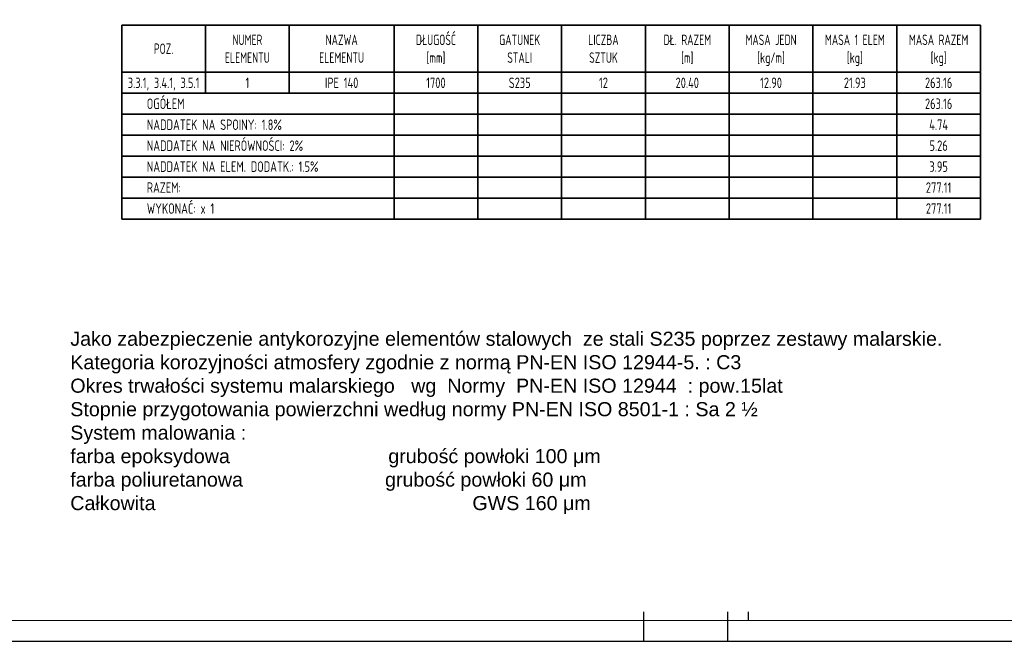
# Model space of a CAD drawing. Header units: millimetres. Extents: x 71565 to 82199, y 8038 to 14163.
# Tile 6 of 12: x 74040 to 76390, y 11193 to 12676. Entities that reach past the tile are written whole.
import ezdxf
from ezdxf.enums import TextEntityAlignment as Align

# ---------------------------------------------------------------- set-up
doc = ezdxf.new("R2010")
doc.units = ezdxf.units.MM
doc.header["$LTSCALE"] = 2.25
for name, color, linetype in [('e-cad_wymiary', 1, 'Continuous'), ('M_Ramki markery', 1, 'Continuous'), ('RAMKA', 3, 'Continuous')]:
    doc.layers.add(name, color=color, linetype=linetype)
for name, color, linetype, lineweight in [('M_Ramki do druku', 7, 'Continuous', 25), ('M_Ramki rysunków', 2, 'Continuous', 25), ('M_Tabele', 7, 'Continuous', 35), ('M_Tekst Suma', 3, 'Continuous', 35), ('M_Teksty średnie', 152, 'Continuous', 35)]:
    doc.layers.add(name, color=color, linetype=linetype, lineweight=lineweight)
doc.styles.add('MCAD_TS', font='GENISO.SHX', dxfattribs={"width": 0.8})
doc.styles.add('SPECBUD_TXT', font='txt')

# ---------------------------------------------------------------- blocks, each defined once
blk = doc.blocks.new('*U1284')
at = {"layer": 'M_Ramki do druku'}
for p, q in [((210, 5), (210, 0)), ((230, 5), (230, 0))]:
    blk.add_line(p, q, dxfattribs=at)
at = {"layer": 'M_Ramki markery'}
for p, q in [((210, 7), (210, 5)), ((230, 7), (230, 5)), ((235, 7), (235, 5))]:
    blk.add_line(p, q, dxfattribs=at)
at = {"layer": 'M_Ramki rysunków', "color": 0, "linetype": 'ByBlock', "lineweight": -2}
blk.add_lwpolyline([(20, 5), (20, 292), (415, 292), (415, 5)], close=True, dxfattribs=at)
at = {"layer": 'M_Ramki do druku', "style": 'MCAD_TS', "width": 0.8}
for tag, p in [('KOMENTARZ', (11.54, 30.57)), ('RYSUNEK', (15.28, 30.57)), ('DATA', (19.02, 30.57))]:
    blk.add_attdef(tag, p, '', height=2, rotation=90, dxfattribs=at)

msp = doc.modelspace()

# ---------------------------------------------------------------- linework, layer by layer
at = {"layer": 'M_Tabele'}
for p, q in [((74283.07, 12663.4), (74283.07, 12550.9)), ((74283.07, 12663.4), (74483.07, 12663.4)), ((74483.07, 12663.4), (74483.07, 12550.9)), ((74483.07, 12663.4), (74683.07, 12663.4)), ((74683.07, 12663.4), (74683.07, 12550.9)), ((74683.07, 12663.4), (74933.07, 12663.4)), ((74933.07, 12663.4), (74933.07, 12550.9)), ((74933.07, 12663.4), (75133.07, 12663.4)), ((75133.07, 12663.4), (75133.07, 12550.9)), ((75133.07, 12663.4), (75333.07, 12663.4)), ((75333.07, 12663.4), (75333.07, 12550.9)), ((75333.07, 12663.4), (75533.07, 12663.4)), ((75533.07, 12663.4), (75533.07, 12550.9)), ((75533.07, 12663.4), (75733.07, 12663.4)), ((75733.07, 12663.4), (75733.07, 12550.9)), ((75733.07, 12663.4), (75933.07, 12663.4)), ((75933.07, 12663.4), (75933.07, 12550.9)), ((75933.07, 12663.4), (76133.07, 12663.4)), ((76133.07, 12663.4), (76133.07, 12550.9)), ((76133.07, 12663.4), (76333.07, 12663.4)), ((76333.07, 12663.4), (76333.07, 12550.9)), ((74283.07, 12550.9), (74483.07, 12550.9)), ((74283.07, 12550.9), (74283.07, 12500.9)), ((74483.07, 12550.9), (74683.07, 12550.9)), ((74483.07, 12550.9), (74483.07, 12500.9)), ((74683.07, 12550.9), (74933.07, 12550.9)), ((74683.07, 12550.9), (74683.07, 12500.9)), ((74933.07, 12550.9), (75133.07, 12550.9)), ((74933.07, 12550.9), (74933.07, 12500.9)), ((75133.07, 12550.9), (75333.07, 12550.9)), ((75133.07, 12550.9), (75133.07, 12500.9)), ((75333.07, 12550.9), (75533.07, 12550.9)), ((75333.07, 12550.9), (75333.07, 12500.9)), ((75533.07, 12550.9), (75733.07, 12550.9)), ((75533.07, 12550.9), (75533.07, 12500.9)), ((75733.07, 12550.9), (75933.07, 12550.9)), ((75733.07, 12550.9), (75733.07, 12500.9)), ((75933.07, 12550.9), (76133.07, 12550.9)), ((75933.07, 12550.9), (75933.07, 12500.9)), ((76133.07, 12550.9), (76333.07, 12550.9)), ((76133.07, 12550.9), (76133.07, 12500.9)), ((76333.07, 12550.9), (76333.07, 12500.9)), ((74283.07, 12500.9), (74483.07, 12500.9)), ((74283.07, 12500.9), (74283.07, 12450.9)), ((74483.07, 12500.9), (74683.07, 12500.9)), ((74683.07, 12500.9), (74933.07, 12500.9)), ((74933.07, 12500.9), (75133.07, 12500.9)), ((74933.07, 12500.9), (74933.07, 12450.9)), ((75133.07, 12500.9), (75333.07, 12500.9)), ((75133.07, 12500.9), (75133.07, 12450.9)), ((75333.07, 12500.9), (75533.07, 12500.9)), ((75333.07, 12500.9), (75333.07, 12450.9)), ((75533.07, 12500.9), (75733.07, 12500.9)), ((75533.07, 12500.9), (75533.07, 12450.9)), ((75733.07, 12500.9), (75933.07, 12500.9)), ((75733.07, 12500.9), (75733.07, 12450.9)), ((75933.07, 12500.9), (76133.07, 12500.9)), ((75933.07, 12500.9), (75933.07, 12450.9)), ((76133.07, 12500.9), (76333.07, 12500.9)), ((76133.07, 12500.9), (76133.07, 12450.9)), ((76333.07, 12500.9), (76333.07, 12450.9)), ((74283.07, 12450.9), (74933.07, 12450.9)), ((74283.07, 12450.9), (74283.07, 12400.9)), ((74933.07, 12450.9), (75133.07, 12450.9)), ((74933.07, 12450.9), (74933.07, 12400.9)), ((75133.07, 12450.9), (75333.07, 12450.9)), ((75133.07, 12450.9), (75133.07, 12400.9)), ((75333.07, 12450.9), (75533.07, 12450.9)), ((75333.07, 12450.9), (75333.07, 12400.9)), ((75533.07, 12450.9), (75733.07, 12450.9)), ((75533.07, 12450.9), (75533.07, 12400.9)), ((75733.07, 12450.9), (75933.07, 12450.9)), ((75733.07, 12450.9), (75733.07, 12400.9)), ((75933.07, 12450.9), (76133.07, 12450.9)), ((75933.07, 12450.9), (75933.07, 12400.9)), ((76133.07, 12450.9), (76333.07, 12450.9)), ((76133.07, 12450.9), (76133.07, 12400.9)), ((76333.07, 12450.9), (76333.07, 12400.9)), ((74283.07, 12400.9), (74933.07, 12400.9)), ((74283.07, 12400.9), (74283.07, 12350.9)), ((74933.07, 12400.9), (75133.07, 12400.9)), ((74933.07, 12400.9), (74933.07, 12350.9)), ((75133.07, 12400.9), (75333.07, 12400.9)), ((75133.07, 12400.9), (75133.07, 12350.9)), ((75333.07, 12400.9), (75533.07, 12400.9)), ((75333.07, 12400.9), (75333.07, 12350.9)), ((75533.07, 12400.9), (75733.07, 12400.9)), ((75533.07, 12400.9), (75533.07, 12350.9)), ((75733.07, 12400.9), (75933.07, 12400.9)), ((75733.07, 12400.9), (75733.07, 12350.9)), ((75933.07, 12400.9), (76133.07, 12400.9)), ((75933.07, 12400.9), (75933.07, 12350.9)), ((76133.07, 12400.9), (76333.07, 12400.9)), ((76133.07, 12400.9), (76133.07, 12350.9)), ((76333.07, 12400.9), (76333.07, 12350.9)), ((74283.07, 12350.9), (74933.07, 12350.9)), ((74283.07, 12350.9), (74283.07, 12300.9)), ((74933.07, 12350.9), (75133.07, 12350.9)), ((74933.07, 12350.9), (74933.07, 12300.9)), ((75133.07, 12350.9), (75333.07, 12350.9)), ((75133.07, 12350.9), (75133.07, 12300.9)), ((75333.07, 12350.9), (75533.07, 12350.9)), ((75333.07, 12350.9), (75333.07, 12300.9)), ((75533.07, 12350.9), (75733.07, 12350.9)), ((75533.07, 12350.9), (75533.07, 12300.9)), ((75733.07, 12350.9), (75933.07, 12350.9)), ((75733.07, 12350.9), (75733.07, 12300.9)), ((75933.07, 12350.9), (76133.07, 12350.9)), ((75933.07, 12350.9), (75933.07, 12300.9)), ((76133.07, 12350.9), (76333.07, 12350.9)), ((76133.07, 12350.9), (76133.07, 12300.9)), ((76333.07, 12350.9), (76333.07, 12300.9)), ((74283.07, 12300.9), (74933.07, 12300.9)), ((74283.07, 12300.9), (74283.07, 12250.9)), ((74933.07, 12300.9), (75133.07, 12300.9)), ((74933.07, 12300.9), (74933.07, 12250.9)), ((75133.07, 12300.9), (75333.07, 12300.9)), ((75133.07, 12300.9), (75133.07, 12250.9)), ((75333.07, 12300.9), (75533.07, 12300.9)), ((75333.07, 12300.9), (75333.07, 12250.9)), ((75533.07, 12300.9), (75733.07, 12300.9)), ((75533.07, 12300.9), (75533.07, 12250.9)), ((75733.07, 12300.9), (75933.07, 12300.9)), ((75733.07, 12300.9), (75733.07, 12250.9)), ((75933.07, 12300.9), (76133.07, 12300.9)), ((75933.07, 12300.9), (75933.07, 12250.9)), ((76133.07, 12300.9), (76333.07, 12300.9)), ((76133.07, 12300.9), (76133.07, 12250.9)), ((76333.07, 12300.9), (76333.07, 12250.9)), ((74283.07, 12250.9), (74933.07, 12250.9)), ((74283.07, 12250.9), (74283.07, 12200.9)), ((74933.07, 12250.9), (75133.07, 12250.9)), ((74933.07, 12250.9), (74933.07, 12200.9)), ((75133.07, 12250.9), (75333.07, 12250.9)), ((75133.07, 12250.9), (75133.07, 12200.9)), ((75333.07, 12250.9), (75533.07, 12250.9)), ((75333.07, 12250.9), (75333.07, 12200.9)), ((75533.07, 12250.9), (75733.07, 12250.9)), ((75533.07, 12250.9), (75533.07, 12200.9)), ((75733.07, 12250.9), (75933.07, 12250.9)), ((75733.07, 12250.9), (75733.07, 12200.9)), ((75933.07, 12250.9), (76133.07, 12250.9)), ((75933.07, 12250.9), (75933.07, 12200.9)), ((76133.07, 12250.9), (76333.07, 12250.9)), ((76133.07, 12250.9), (76133.07, 12200.9)), ((76333.07, 12250.9), (76333.07, 12200.9)), ((74283.07, 12200.9), (74933.07, 12200.9)), ((74933.07, 12200.9), (75133.07, 12200.9)), ((75133.07, 12200.9), (75333.07, 12200.9)), ((75333.07, 12200.9), (75533.07, 12200.9)), ((75533.07, 12200.9), (75733.07, 12200.9)), ((75733.07, 12200.9), (75933.07, 12200.9)), ((75933.07, 12200.9), (76133.07, 12200.9)), ((76133.07, 12200.9), (76333.07, 12200.9))]:
    msp.add_line(p, q, dxfattribs=at)
at = {"layer": 'RAMKA', "linetype": 'Continuous'}
msp.add_lwpolyline([(73428.81, 11193.5), (77628.81, 11193.5), (77628.81, 14163.5), (73428.81, 14163.5)], close=True, dxfattribs=at)

# ---------------------------------------------------------------- block references
at = {"layer": 'e-cad_wymiary', "color": 0, "lineweight": 0, "ltscale": 2.844444, "xscale": 10, "yscale": 10, "zscale": 10}
msp.add_blockref('*U1284', (73428.81, 11193.5), dxfattribs=at)

# ---------------------------------------------------------------- texts
at = {"insert": (74160.36, 11932.11), "char_height": 33.6, "attachment_point": 1, "style": 'SPECBUD_TXT'}
msp.add_mtext_dynamic_manual_height_columns('{\\fArial CE|b0|i0|c238|p34;Jako zabezpieczenie antykorozyjne elementów stalowych  ze stali S235 poprzez zestawy malarskie. \\PKategoria korozyjności atmosfery zgodnie z normą PN-EN ISO 12944-5. : C3\\POkres trwałości systemu malarskiego   wg  Normy  PN-EN ISO 12944  : pow.15lat\\PStopnie przygotowania powierzchni według normy PN-EN ISO 8501-1 : Sa 2 ½\\PSystem malowania : \\Pfarba epoksydowa                             grubość powłoki 100 μm\\Pfarba poliuretanowa                          grubość powłoki 60 μm\\PCałkowita                                                          GWS 160 μm}', width=4656.9726, gutter_width=175, heights=[0], dxfattribs=at)
at = {"layer": 'M_Tekst Suma', "style": 'MCAD_TS', "width": 0.8}
msp.add_text('277.11', height=25, dxfattribs=at).set_placement((76233.07, 12225.9), align=Align.MIDDLE_CENTER)
at = {"layer": 'M_Teksty średnie', "style": 'MCAD_TS'}
for s, width, p in [('DŁUGOŚĆ', 0.75, (75033.07, 12628.4)), ('DŁ. RAZEM', 0.75, (75633.07, 12628.4)), ('NUMER', 0.75, (74583.07, 12628.4)), ('NAZWA', 0.75, (74808.07, 12628.4)), ('GATUNEK', 0.75, (75233.07, 12628.4)), ('LICZBA', 0.75, (75433.07, 12628.4)), ('MASA JEDN', 0.75, (75833.07, 12628.4)), ('MASA 1 ELEM', 0.75, (76033.07, 12628.4)), ('MASA RAZEM', 0.75, (76233.07, 12628.4)), ('POZ.', 0.75, (74383.07, 12607.15)), ('ELEMENTU', 0.75, (74583.07, 12585.9)), ('ELEMENTU', 0.75, (74808.07, 12585.9)), ('[mm]', 0.75, (75033.07, 12585.9)), ('STALI', 0.75, (75233.07, 12585.9)), ('SZTUK', 0.75, (75433.07, 12585.9)), ('[m]', 0.75, (75633.07, 12585.9)), ('[kg/m]', 0.75, (75833.07, 12585.9)), ('[kg]', 0.75, (76033.07, 12585.9)), ('[kg]', 0.75, (76233.07, 12585.9)), ('3.3.1, 3.4.1, 3.5.1', 0.8, (74383.07, 12525.9)), ('1', 0.8, (74583.07, 12525.9)), ('IPE 140', 0.8, (74808.07, 12525.9)), ('1700', 0.8, (75033.07, 12525.9)), ('S235', 0.8, (75233.07, 12525.9)), ('12', 0.8, (75433.07, 12525.9)), ('20.40', 0.8, (75633.07, 12525.9)), ('12.90', 0.8, (75833.07, 12525.9)), ('21.93', 0.8, (76033.07, 12525.9)), ('263.16', 0.8, (76233.07, 12525.9)), ('263.16', 0.8, (76233.07, 12475.9)), ('4.74', 0.8, (76233.07, 12425.9)), ('5.26', 0.8, (76233.07, 12375.9)), ('3.95', 0.8, (76233.07, 12325.9)), ('277.11', 0.8, (76233.07, 12275.9))]:
    msp.add_text(s, height=25, dxfattribs=dict(at, width=width)).set_placement(p, align=Align.MIDDLE_CENTER)
at = {"layer": 'M_Teksty średnie', "style": 'MCAD_TS', "width": 0.8}
for s, p in [('OGÓŁEM', (74343.07, 12463.4)), ('NADDATEK NA SPOINY: 1.8%', (74343.07, 12413.4)), ('NADDATEK NA NIERÓWNOŚCI: 2%', (74343.07, 12363.4)), ('NADDATEK NA ELEM. DODATK.: 1.5%', (74343.07, 12313.4)), ('RAZEM:', (74343.07, 12263.4)), ('WYKONAĆ: x 1', (74343.07, 12213.4))]:
    msp.add_text(s, height=25, dxfattribs=at).set_placement(p)

doc.saveas('drawing.dxf')
